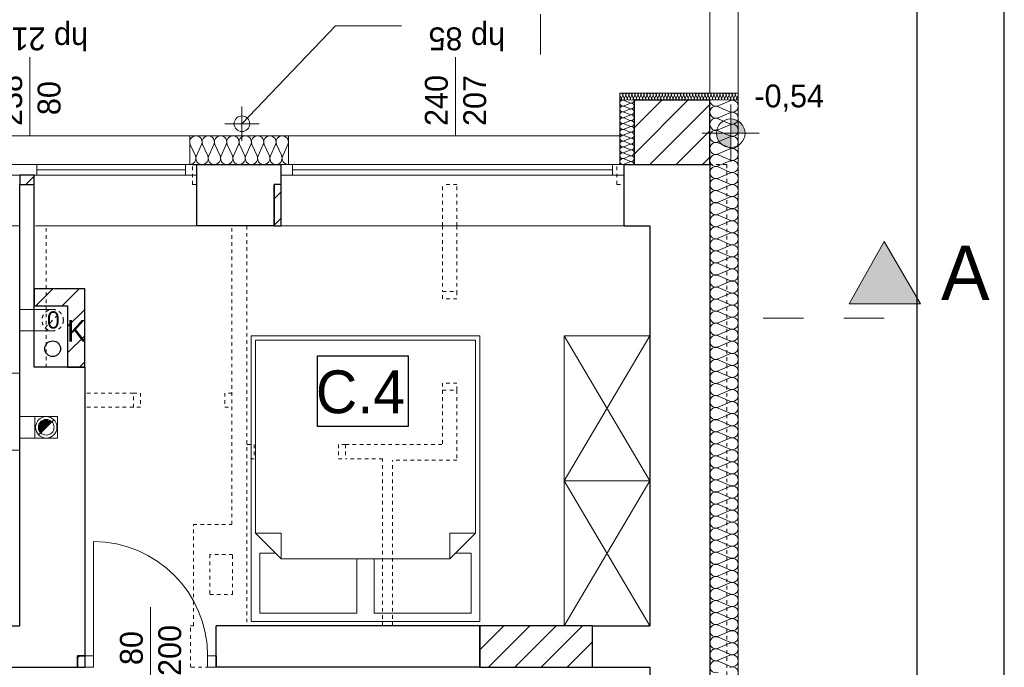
# Model space of a CAD drawing. Extents: x -220425 to -32551, y -64521 to 77206.
# Tile 33 of 59: x -168253 to -161360, y -875 to 3658. Entities that reach past the tile are written whole.
import ezdxf

# ---------------------------------------------------------------- set-up
doc = ezdxf.new("R2010")
doc.units = 0
doc.header["$MEASUREMENT"] = 0
doc.linetypes.add('Dashed', pattern=[564.444447, 282.222223, -282.222223])
doc.linetypes.add('Hidden Line', pattern=[50, 25, -25])
for name, color, linetype, lineweight in [('#ks', 34, 'Continuous', 30), ('Arch IS_Nr_Pióra__52', 34, 'Continuous', 25), ('Arch kominy_Nr_Pióra__10', 134, 'Continuous', 18), ('Arch kominy_Nr_Pióra__21', 7, 'Continuous', 9), ('Arch opisy_Nr_Pióra__21', 7, 'Continuous', 9), ('Arch rynny_Nr_Pióra__21', 7, 'Continuous', 9), ('Arch schody_Nr_Pióra__21', 7, 'Continuous', 9), ('Arch wyburzenia_Nr_Pióra__46', 5, 'Continuous', 13), ('Arch wykończenie_Nr_Pióra__46', 5, 'Continuous', 13), ('arch wypelnienia_Nr_Pióra__21', 7, 'Continuous', 9), ('Arch ściany nośne_Nr_Pióra__21', 7, 'Continuous', 9), ('Arch ściany nośne_Nr_Pióra__27', 7, 'Continuous', 30), ('Drzwi ArchiCAD_Nr_Pióra__27', 7, 'Continuous', 30), ('Drzwi ArchiCAD_Nr_Pióra__5', 7, 'Continuous', 13), ('INWENT OPISY_Nr_Pióra__21', 7, 'Continuous', 9), ('INWENT OPISY_Nr_Pióra__41', 7, 'Continuous', 15), ('INWENT OPISY_Nr_Pióra__52', 34, 'Continuous', 25), ('INWENT RZĘDNE_Nr_Pióra__21', 7, 'Continuous', 9), ('INWENT. DRZWI_Nr_Pióra__101', 8, 'Continuous', 13), ('INWENT.ŚCIANY_Nr_Pióra__1', 7, 'Continuous', 25), ('INWENT.ŚCIANY_Nr_Pióra__101', 8, 'Continuous', 13), ('Istniejące kominy_Nr_Pióra__5', 7, 'Continuous', 13)]:
    doc.layers.add(name, color=color, linetype=linetype, lineweight=lineweight)
for name, color, linetype, lineweight, true_color in [('Arch drzwi_Nr_Pióra__4', 7, 'Continuous', 9, 0x029e21), ('Arch ocieplenie_Nr_Pióra__22', 7, 'Continuous', 9, 0x7f7f7f), ('Arch okna_Nr_Pióra__4', 7, 'Continuous', 9, 0x029e21), ('arch wypelnienia_Nr_Pióra__89', 7, 'Continuous', 20, 0x71cebe), ('Arch wyposarzenie_Nr_Pióra__9', 7, 'Continuous', 13, 0x3dad99), ('Arch wyposazenie_Nr_Pióra__9', 7, 'Continuous', 13, 0x3dad99)]:
    doc.layers.add(name, color=color, linetype=linetype, lineweight=lineweight, true_color=true_color)
doc.layers.add('Drzwi ArchiCAD', color=7, linetype='Continuous')
doc.styles.add('GENERATED_STYLE_2', font='txt')
doc.styles.add('GENERATED_STYLE_4', font='txt')
doc.styles.add('GENERATED_STYLE_6', font='txt')
pattern_1 = [(45, (197252.38, 10015.15), (-91.92388, 91.92388), [])]

# ---------------------------------------------------------------- blocks, each defined once
blk = doc.blocks.new('A$C382C6C0C')
at = {"layer": '#ks', "color": 7, "lineweight": -3}
for p, q in [((3951.49, -2909), (3951.49, 61)), ((3890.49, -2848), (3890.49, 0))]:
    blk.add_line(p, q, dxfattribs=at)
blk = doc.blocks.new('A$C68B6B573')
at = {"layer": 'Arch ściany nośne_Nr_Pióra__21', "linetype": 'Continuous'}
h = blk.add_hatch(dxfattribs=at)
h.set_pattern_fill('Common_Brick', color=252, style=0, pattern_type=2)
h.set_pattern_definition(pattern_1)
h.paths.add_polyline_path([(33830, 12660), (33830, 13110), (33300, 13110), (33300, 12660)], flags=0)
h = blk.add_hatch(dxfattribs=at)
h.set_pattern_fill('Common_Brick', color=252, style=0, pattern_type=2)
h.set_pattern_definition(pattern_1)
h.paths.add_polyline_path([(29000, 12520), (29100, 12520), (29100, 12585), (29000, 12585)], flags=0)
h = blk.add_hatch(dxfattribs=at)
h.set_pattern_fill('Common_Brick', color=252, style=0, pattern_type=2)
h.set_pattern_definition(pattern_1)
h.paths.add_polyline_path([(30830, 12230), (30830, 12520), (30780, 12520), (30780, 12230)], flags=0)
h = blk.add_hatch(dxfattribs=at)
h.set_pattern_fill('Common_Brick', color=252, style=0, pattern_type=2)
h.set_pattern_definition(pattern_1)
h.paths.add_polyline_path([(29455, 11790), (29100, 11790), (29100, 11670), (29335, 11670)], flags=0)
h = blk.add_hatch(dxfattribs=at)
h.set_pattern_fill('Common_Brick', color=252, style=0, pattern_type=2)
h.set_pattern_definition(pattern_1)
h.paths.add_polyline_path([(29455, 11240), (29455, 11790), (29335, 11670), (29335, 11240)], flags=0)
h = blk.add_hatch(dxfattribs=at)
h.set_pattern_fill('Common_Brick', color=252, style=0, pattern_type=2)
h.set_pattern_definition(pattern_1)
h.paths.add_polyline_path([(32220, 9140), (33010, 9140), (33010, 9430), (32220, 9430)], flags=0)
h = blk.add_hatch(dxfattribs=at)
h.set_pattern_fill('Common_Brick', color=252, style=0, pattern_type=2)
h.set_pattern_definition(pattern_1)
h.paths.add_polyline_path([(29405, 9220), (29405, 9140), (29455, 9140), (29455, 9220)], flags=0)
at = {"layer": 'INWENT RZĘDNE_Nr_Pióra__21', "linetype": 'Continuous'}
for points in [[(33976.8, 12878.6), (34076.8, 12878.6), (34069.2, 12916.9), (34047.5, 12949.3), (34015.1, 12971), (33976.8, 12978.6)], [(33976.8, 12878.6), (33876.8, 12878.6), (33884.4, 12840.3), (33906.1, 12807.9), (33938.5, 12786.2), (33976.8, 12778.6)]]:
    blk.add_hatch(color=252, dxfattribs=at).paths.add_polyline_path(points, flags=0)
at = {"color": 252}
for p, q in [((31083.8, 10826.3), (31083.8, 11320.4)), ((31083.8, 11320.4), (31719.1, 11320.4)), ((31719.1, 11320.4), (31719.1, 10826.3)), ((31719.1, 10826.3), (31083.8, 10826.3))]:
    blk.add_line(p, q, dxfattribs=at)
at = {"layer": 'Arch IS_Nr_Pióra__52', "color": 252, "linetype": 'Continuous'}
blk.add_circle((29230, 11370), 55, dxfattribs=at)
at = {"layer": 'Arch kominy_Nr_Pióra__21', "color": 252, "linetype": 'Continuous'}
for p, q in [((29230, 11645), (29000, 11645)), ((29000, 11645), (29000, 11495)), ((29230, 11495), (29000, 11495)), ((29135, 10895), (29000, 10895)), ((29000, 10895), (29000, 10745)), ((29238, 10873), (29132, 10767)), ((29135, 10745), (29000, 10745))]:
    blk.add_line(p, q, dxfattribs=at)
at = {"layer": 'Arch kominy_Nr_Pióra__21', "color": 252, "linetype": 'Hidden Line'}
blk.add_line((29177, 11517), (29283, 11623), dxfattribs=at)
blk.add_circle((29230, 11570), 75, dxfattribs=at)
at = {"layer": 'Arch kominy_Nr_Pióra__21', "color": 252, "linetype": 'Continuous'}
for radius in [75, 55]:
    blk.add_circle((29185, 10820), radius, dxfattribs=at)
at = {"layer": 'Arch ocieplenie_Nr_Pióra__22', "color": 252, "linetype": 'Continuous'}
for p, q in [((33200.9, 13145.1), (33209.7, 13124.9)), ((33211.5, 13124.9), (33220.4, 13145.1)), ((33222.2, 13145.1), (33231, 13124.9)), ((33270.2, 13091.3), (33229.8, 13108.3)), ((33232.8, 13124.9), (33241.7, 13145.1)), ((33243.5, 13145.1), (33252.3, 13124.9)), ((33254.1, 13124.9), (33263, 13145.1)), ((33264.7, 13145.1), (33273.6, 13124.9)), ((33275.4, 13124.9), (33284.2, 13145.1)), ((33286, 13145.1), (33294.9, 13124.9)), ((33296.7, 13124.9), (33305.5, 13145.1)), ((33307.3, 13145.1), (33316.2, 13124.9)), ((33317.9, 13124.9), (33326.8, 13145.1)), ((33328.6, 13145.1), (33337.4, 13124.9)), ((33339.2, 13124.9), (33348.1, 13145.1)), ((33349.9, 13145.1), (33358.7, 13124.9)), ((33360.5, 13124.9), (33369.4, 13145.1)), ((33371.1, 13145.1), (33380, 13124.9)), ((33381.8, 13124.9), (33390.6, 13145.1)), ((33392.4, 13145.1), (33401.3, 13124.9)), ((33403.1, 13124.9), (33411.9, 13145.1)), ((33413.7, 13145.1), (33422.6, 13124.9)), ((33424.4, 13124.9), (33433.2, 13145.1)), ((33435, 13145.1), (33443.8, 13124.9)), ((33445.6, 13124.9), (33454.5, 13145.1)), ((33456.3, 13145.1), (33465.1, 13124.9)), ((33466.9, 13124.9), (33475.8, 13145.1)), ((33477.6, 13145.1), (33486.4, 13124.9)), ((33488.2, 13124.9), (33497.1, 13145.1)), ((33498.8, 13145.1), (33507.7, 13124.9)), ((33509.5, 13124.9), (33518.3, 13145.1)), ((33520.1, 13145.1), (33529, 13124.9)), ((33530.8, 13124.9), (33539.6, 13145.1)), ((33541.4, 13145.1), (33550.3, 13124.9)), ((33552, 13124.9), (33560.9, 13145.1)), ((33562.7, 13145.1), (33571.5, 13124.9)), ((33573.3, 13124.9), (33582.2, 13145.1)), ((33584, 13145.1), (33592.8, 13124.9)), ((33594.6, 13124.9), (33603.5, 13145.1)), ((33605.3, 13145.1), (33614.1, 13124.9)), ((33615.9, 13124.9), (33624.7, 13145.1)), ((33626.5, 13145.1), (33635.4, 13124.9)), ((33637.2, 13124.9), (33646, 13145.1)), ((33647.8, 13145.1), (33656.7, 13124.9)), ((33658.5, 13124.9), (33667.3, 13145.1)), ((33669.1, 13145.1), (33678, 13124.9)), ((33679.7, 13124.9), (33688.6, 13145.1)), ((33690.4, 13145.1), (33699.2, 13124.9)), ((33701, 13124.9), (33709.9, 13145.1)), ((33711.7, 13145.1), (33720.5, 13124.9)), ((33722.3, 13124.9), (33731.2, 13145.1)), ((33732.9, 13145.1), (33741.8, 13124.9)), ((33743.6, 13124.9), (33752.4, 13145.1)), ((33754.2, 13145.1), (33763.1, 13124.9)), ((33764.9, 13124.9), (33773.7, 13145.1)), ((33775.5, 13145.1), (33784.4, 13124.9)), ((33786.1, 13124.9), (33795, 13145.1)), ((33796.8, 13145.1), (33805.6, 13124.9)), ((33807.4, 13124.9), (33816.3, 13145.1)), ((33818.1, 13145.1), (33826.9, 13124.9)), ((33828.7, 13124.9), (33837.6, 13145.1)), ((33839.4, 13145.1), (33848.2, 13124.9)), ((33850, 13124.9), (33858.8, 13145.1)), ((33860.6, 13145.1), (33869.5, 13124.9)), ((33871.3, 13124.9), (33880.1, 13145.1)), ((33881.9, 13145.1), (33890.8, 13124.9)), ((33889.6, 13071.3), (33970.4, 13106.5)), ((33892.6, 13124.9), (33901.4, 13145.1)), ((33903.2, 13145.1), (33912.1, 13124.9)), ((33913.8, 13124.9), (33922.7, 13145.1)), ((33924.5, 13145.1), (33933.3, 13124.9)), ((33935.1, 13124.9), (33944, 13145.1)), ((33945.8, 13145.1), (33954.6, 13124.9)), ((33956.4, 13124.9), (33965.3, 13145.1)), ((33967, 13145.1), (33975.9, 13124.9)), ((33977.7, 13124.9), (33986.5, 13145.1)), ((33988.3, 13145.1), (33997.2, 13124.9)), ((33999, 13124.9), (34007.8, 13145.1)), ((34009.6, 13145.1), (34018.5, 13124.9)), ((34020.3, 13124.9), (34029.1, 13145.1)), ((33229.8, 13070.8), (33270.2, 13087.8)), ((33270.2, 13050.4), (33229.8, 13067.4)), ((33229.8, 13029.9), (33270.2, 13046.9)), ((33970.4, 13029.1), (33889.6, 13064.3)), ((33270.2, 13009.4), (33229.8, 13026.5)), ((33229.8, 12989), (33270.2, 13006)), ((33270.2, 12968.5), (33229.8, 12985.6)), ((33229.8, 12948.1), (33270.2, 12965.1)), ((33889.6, 12986.9), (33970.4, 13022.1)), ((33970.4, 12944.7), (33889.6, 12979.9)), ((33270.2, 12927.6), (33229.8, 12944.6)), ((33229.8, 12907.2), (33270.2, 12924.2)), ((33270.2, 12886.7), (33229.8, 12903.7)), ((33889.6, 12902.5), (33970.4, 12937.7)), ((33970.4, 12860.3), (33889.6, 12895.5)), ((33229.8, 12866.3), (33270.2, 12883.3)), ((33270.2, 12845.8), (33229.8, 12862.8)), ((33229.8, 12825.4), (33270.2, 12842.4)), ((33270.2, 12804.9), (33229.8, 12821.9)), ((33889.6, 12818.1), (33970.4, 12853.3)), ((30193.6, 12800.4), (30229.5, 12719.6)), ((30236.7, 12719.6), (30272.6, 12800.4)), ((30279.9, 12800.4), (30315.8, 12719.6)), ((30323, 12719.6), (30358.9, 12800.4)), ((30366.1, 12800.4), (30402, 12719.6)), ((30409.2, 12719.6), (30445.1, 12800.4)), ((30452.4, 12800.4), (30488.3, 12719.6)), ((30495.5, 12719.6), (30531.4, 12800.4)), ((30538.6, 12800.4), (30574.5, 12719.6)), ((30581.7, 12719.6), (30617.6, 12800.4)), ((30624.9, 12800.4), (30660.8, 12719.6)), ((30668, 12719.6), (30703.9, 12800.4)), ((30711.1, 12800.4), (30747, 12719.6)), ((30754.2, 12719.6), (30790.1, 12800.4)), ((30797.4, 12800.4), (30833.3, 12719.6)), ((30840.5, 12719.6), (30876.4, 12800.4)), ((33229.8, 12784.4), (33270.2, 12801.5)), ((33270.2, 12764), (33229.8, 12781)), ((33229.8, 12743.5), (33270.2, 12760.6)), ((33970.4, 12775.9), (33889.6, 12811.1)), ((33889.6, 12733.7), (33970.4, 12768.9)), ((33270.2, 12723.1), (33229.8, 12740.1)), ((33229.8, 12702.6), (33270.2, 12719.6)), ((33270.2, 12682.2), (33229.8, 12699.2)), ((33970.4, 12691.5), (33889.6, 12726.7)), ((33889.6, 12649.3), (33970.4, 12684.5)), ((33229.8, 12661.7), (33270.2, 12678.7)), ((33970.4, 12607.1), (33889.6, 12642.3)), ((33889.6, 12564.9), (33970.4, 12600.1)), ((33970.4, 12522.7), (33889.6, 12557.9)), ((33889.6, 12480.5), (33970.4, 12515.7)), ((33970.4, 12438.3), (33889.6, 12473.5)), ((33889.6, 12396.1), (33970.4, 12431.3)), ((33970.4, 12353.9), (33889.6, 12389.1)), ((33889.6, 12311.7), (33970.4, 12346.9)), ((33970.4, 12269.5), (33889.6, 12304.7)), ((33889.6, 12227.3), (33970.4, 12262.5)), ((33970.4, 12185.1), (33889.6, 12220.3)), ((33889.6, 12142.9), (33970.4, 12178.1)), ((33970.4, 12100.7), (33889.6, 12135.9)), ((33889.6, 12058.5), (33970.4, 12093.7)), ((33970.4, 12016.3), (33889.6, 12051.5)), ((33889.6, 11974.1), (33970.4, 12009.3)), ((33970.4, 11931.9), (33889.6, 11967.1)), ((33889.6, 11889.7), (33970.4, 11924.9)), ((33970.4, 11847.5), (33889.6, 11882.7)), ((33889.6, 11805.3), (33970.4, 11840.5)), ((33970.4, 11763.1), (33889.6, 11798.3)), ((33889.6, 11720.9), (33970.4, 11756.1)), ((33970.4, 11678.7), (33889.6, 11713.9)), ((33889.6, 11636.5), (33970.4, 11671.7)), ((33970.4, 11594.3), (33889.6, 11629.5)), ((33889.6, 11552.1), (33970.4, 11587.3)), ((33970.4, 11509.9), (33889.6, 11545.1)), ((33889.6, 11467.7), (33970.4, 11502.9)), ((33970.4, 11425.5), (33889.6, 11460.7)), ((33889.6, 11383.3), (33970.4, 11418.5)), ((33970.4, 11341.1), (33889.6, 11376.3)), ((33889.6, 11298.9), (33970.4, 11334.1)), ((33970.4, 11256.7), (33889.6, 11291.9)), ((33889.6, 11214.5), (33970.4, 11249.7)), ((33970.4, 11172.3), (33889.6, 11207.5)), ((33889.6, 11130.1), (33970.4, 11165.3)), ((33970.4, 11087.9), (33889.6, 11123.1)), ((33889.6, 11045.7), (33970.4, 11080.9)), ((33970.4, 11003.5), (33889.6, 11038.7)), ((33889.6, 10961.3), (33970.4, 10996.5)), ((33970.4, 10919.1), (33889.6, 10954.3)), ((33889.6, 10876.9), (33970.4, 10912.1)), ((33970.4, 10834.7), (33889.6, 10869.9)), ((33889.6, 10792.5), (33970.4, 10827.7)), ((33970.4, 10750.3), (33889.6, 10785.5)), ((33889.6, 10708.1), (33970.4, 10743.3)), ((33970.4, 10665.9), (33889.6, 10701.1)), ((33889.6, 10623.7), (33970.4, 10658.9)), ((33970.4, 10581.5), (33889.6, 10616.7)), ((33889.6, 10539.3), (33970.4, 10574.5)), ((33970.4, 10497.1), (33889.6, 10532.3)), ((33889.6, 10454.9), (33970.4, 10490.1)), ((33970.4, 10412.7), (33889.6, 10447.9)), ((33889.6, 10370.5), (33970.4, 10405.7)), ((33970.4, 10328.3), (33889.6, 10363.5)), ((33889.6, 10286.1), (33970.4, 10321.3)), ((33970.4, 10243.9), (33889.6, 10279.1)), ((33889.6, 10201.7), (33970.4, 10236.9)), ((33970.4, 10159.5), (33889.6, 10194.7)), ((33889.6, 10117.3), (33970.4, 10152.5)), ((33970.4, 10075.1), (33889.6, 10110.3)), ((33889.6, 10032.9), (33970.4, 10068.1)), ((33970.4, 9990.7), (33889.6, 10025.9)), ((33889.6, 9948.5), (33970.4, 9983.7)), ((33970.4, 9906.3), (33889.6, 9941.5)), ((33889.6, 9864.1), (33970.4, 9899.3)), ((33970.4, 9821.9), (33889.6, 9857.1)), ((33889.6, 9779.7), (33970.4, 9814.9)), ((33970.4, 9737.5), (33889.6, 9772.7)), ((33889.6, 9695.3), (33970.4, 9730.5)), ((33970.4, 9653.1), (33889.6, 9688.3)), ((33889.6, 9610.9), (33970.4, 9646.1)), ((33970.4, 9568.7), (33889.6, 9603.9)), ((33889.6, 9526.5), (33970.4, 9561.7)), ((33970.4, 9484.3), (33889.6, 9519.5)), ((33889.6, 9442.1), (33970.4, 9477.3)), ((33970.4, 9399.9), (33889.6, 9435.1)), ((33889.6, 9357.7), (33970.4, 9392.9)), ((33970.4, 9315.5), (33889.6, 9350.7)), ((33889.6, 9273.3), (33970.4, 9308.5)), ((33970.4, 9231.1), (33889.6, 9266.3)), ((33889.6, 9188.9), (33970.4, 9224.1)), ((33970.4, 9146.7), (33889.6, 9181.9))]:
    blk.add_line(p, q, dxfattribs=at)
for centre, major_axis, ratio, start_param, end_param in [((33221.3, 13089.5), (-21.3, 0), 0.961761, 4.299595, 8.266775), ((33210.6, 13149.4), (10.6, 0), 0.999328, 5.870392, 9.837571), ((33200, 13120.6), (10.6, 0), 0.999328, 4.712389, 6.695979), ((33221.3, 13120.6), (10.6, 0), 0.999328, 2.7288, 6.695979), ((33231.9, 13149.4), (10.6, 0), 0.999328, 5.870392, 9.837571), ((33242.6, 13120.6), (10.6, 0), 0.999328, 2.7288, 6.695979), ((33253.2, 13149.4), (10.6, 0), 0.999328, 5.870392, 9.837571), ((33263.8, 13120.6), (10.6, 0), 0.999328, 2.7288, 6.695979), ((33274.5, 13149.4), (10.6, 0), 0.999328, 5.870392, 9.837571), ((33278.7, 13110), (-21.3, 0), 0.961761, 1.158004, 3.141593), ((33285.1, 13120.6), (10.6, 0), 0.999328, 2.7288, 6.695979), ((33295.8, 13149.4), (10.6, 0), 0.999328, 5.870392, 9.837571), ((33306.4, 13120.6), (10.6, 0), 0.999328, 2.7288, 6.695979), ((33317, 13149.4), (10.6, 0), 0.999328, 5.870392, 9.837571), ((33327.7, 13120.6), (10.6, 0), 0.999328, 2.7288, 6.695979), ((33338.3, 13149.4), (10.6, 0), 0.999328, 5.870392, 9.837571), ((33349, 13120.6), (10.6, 0), 0.999328, 2.7288, 6.695979), ((33359.6, 13149.4), (10.6, 0), 0.999328, 5.870392, 9.837571), ((33370.3, 13120.6), (10.6, 0), 0.999328, 2.7288, 6.695979), ((33380.9, 13149.4), (10.6, 0), 0.999328, 5.870392, 9.837571), ((33391.5, 13120.6), (10.6, 0), 0.999328, 2.7288, 6.695979), ((33402.2, 13149.4), (10.6, 0), 0.999328, 5.870392, 9.837571), ((33412.8, 13120.6), (10.6, 0), 0.999328, 2.7288, 6.695979), ((33423.5, 13149.4), (10.6, 0), 0.999328, 5.870392, 9.837571), ((33434.1, 13120.6), (10.6, 0), 0.999328, 2.7288, 6.695979), ((33444.7, 13149.4), (10.6, 0), 0.999328, 5.870392, 9.837571), ((33455.4, 13120.6), (10.6, 0), 0.999328, 2.7288, 6.695979), ((33466, 13149.4), (10.6, 0), 0.999328, 5.870392, 9.837571), ((33476.7, 13120.6), (10.6, 0), 0.999328, 2.7288, 6.695979), ((33487.3, 13149.4), (10.6, 0), 0.999328, 5.870392, 9.837571), ((33497.9, 13120.6), (10.6, 0), 0.999328, 2.7288, 6.695979), ((33508.6, 13149.4), (10.6, 0), 0.999328, 5.870392, 9.837571), ((33519.2, 13120.6), (10.6, 0), 0.999328, 2.7288, 6.695979), ((33529.9, 13149.4), (10.6, 0), 0.999328, 5.870392, 9.837571), ((33540.5, 13120.6), (10.6, 0), 0.999328, 2.7288, 6.695979), ((33551.2, 13149.4), (10.6, 0), 0.999328, 5.870392, 9.837571), ((33561.8, 13120.6), (10.6, 0), 0.999328, 2.7288, 6.695979), ((33572.4, 13149.4), (10.6, 0), 0.999328, 5.870392, 9.837571), ((33583.1, 13120.6), (10.6, 0), 0.999328, 2.7288, 6.695979), ((33593.7, 13149.4), (10.6, 0), 0.999328, 5.870392, 9.837571), ((33604.4, 13120.6), (10.6, 0), 0.999328, 2.7288, 6.695979), ((33615, 13149.4), (10.6, 0), 0.999328, 5.870392, 9.837571), ((33625.6, 13120.6), (10.6, 0), 0.999328, 2.7288, 6.695979), ((33636.3, 13149.4), (10.6, 0), 0.999328, 5.870392, 9.837571), ((33646.9, 13120.6), (10.6, 0), 0.999328, 2.7288, 6.695979), ((33657.6, 13149.4), (10.6, 0), 0.999328, 5.870392, 9.837571), ((33668.2, 13120.6), (10.6, 0), 0.999328, 2.7288, 6.695979), ((33678.8, 13149.4), (10.6, 0), 0.999328, 5.870392, 9.837571), ((33689.5, 13120.6), (10.6, 0), 0.999328, 2.7288, 6.695979), ((33700.1, 13149.4), (10.6, 0), 0.999328, 5.870392, 9.837571), ((33710.8, 13120.6), (10.6, 0), 0.999328, 2.7288, 6.695979), ((33721.4, 13149.4), (10.6, 0), 0.999328, 5.870392, 9.837571), ((33732.1, 13120.6), (10.6, 0), 0.999328, 2.7288, 6.695979), ((33742.7, 13149.4), (10.6, 0), 0.999328, 5.870392, 9.837571), ((33753.3, 13120.6), (10.6, 0), 0.999328, 2.7288, 6.695979), ((33764, 13149.4), (10.6, 0), 0.999328, 5.870392, 9.837571), ((33774.6, 13120.6), (10.6, 0), 0.999328, 2.7288, 6.695979), ((33785.3, 13149.4), (10.6, 0), 0.999328, 5.870392, 9.837571), ((33795.9, 13120.6), (10.6, 0), 0.999328, 2.7288, 6.695979), ((33806.5, 13149.4), (10.6, 0), 0.999328, 5.870392, 9.837571), ((33817.2, 13120.6), (10.6, 0), 0.999328, 2.7288, 6.695979), ((33827.8, 13149.4), (10.6, 0), 0.999328, 5.870392, 9.837571), ((33838.5, 13120.6), (10.6, 0), 0.999328, 2.7288, 6.695979), ((33872.5, 13110), (-42.5, 0), 0.99211, 0, 1.983589), ((33849.1, 13149.4), (10.6, 0), 0.999328, 5.870392, 9.837571), ((33859.7, 13120.6), (10.6, 0), 0.999328, 2.7288, 6.695979), ((33870.4, 13149.4), (10.6, 0), 0.999328, 5.870392, 9.837571), ((33881, 13120.6), (10.6, 0), 0.999328, 2.7288, 6.695979), ((33891.7, 13149.4), (10.6, 0), 0.999328, 5.870392, 9.837571), ((33902.3, 13120.6), (10.6, 0), 0.999328, 2.7288, 6.695979), ((33912.9, 13149.4), (10.6, 0), 0.999328, 5.870392, 9.837571), ((33923.6, 13120.6), (10.6, 0), 0.999328, 2.7288, 6.695979), ((33934.2, 13149.4), (10.6, 0), 0.999328, 5.870392, 9.837571), ((33944.9, 13120.6), (10.6, 0), 0.999328, 2.7288, 6.695979), ((33955.5, 13149.4), (10.6, 0), 0.999328, 5.870392, 9.837571), ((33966.2, 13120.6), (10.6, 0), 0.999328, 2.7288, 6.695979), ((33976.8, 13149.4), (10.6, 0), 0.999328, 5.870392, 9.837571), ((33987.5, 13067.8), (-42.5, 0), 0.99211, 1.158003, 5.125183), ((33987.4, 13120.6), (10.6, 0), 0.999328, 2.7288, 6.695979), ((33998.1, 13149.4), (10.6, 0), 0.999328, 5.870392, 9.837571), ((34008.7, 13120.6), (10.6, 0), 0.999328, 2.7288, 6.695979), ((34019.4, 13149.4), (10.6, 0), 0.999328, 5.870392, 9.837571), ((34030, 13120.6), (10.6, 0), 0.999328, 2.7288, 4.712389), ((33221.3, 13048.6), (-21.3, 0), 0.961761, 4.299595, 8.266775), ((33221.3, 13007.7), (-21.3, 0), 0.961761, 4.299595, 8.266775), ((33278.7, 13069.1), (-21.3, 0), 0.961761, 1.158004, 5.125183), ((33278.7, 13028.2), (-21.3, 0), 0.961761, 1.158004, 5.125183), ((33872.5, 13025.6), (-42.5, 0), 0.99211, 4.299595, 8.266774), ((33987.5, 12983.4), (-42.5, 0), 0.99211, 1.158003, 5.125183), ((33221.3, 12966.8), (-21.3, 0), 0.961761, 4.299595, 8.266775), ((33278.7, 12987.3), (-21.3, 0), 0.961761, 1.158004, 5.125183), ((33278.7, 12946.4), (-21.3, 0), 0.961761, 1.158004, 5.125183), ((33872.5, 12941.2), (-42.5, 0), 0.99211, 4.299595, 8.266774), ((33221.3, 12925.9), (-21.3, 0), 0.961761, 4.299595, 8.266775), ((33221.3, 12885), (-21.3, 0), 0.961761, 4.299595, 8.266775), ((33278.7, 12905.5), (-21.3, 0), 0.961761, 1.158004, 5.125183), ((33872.5, 12856.8), (-42.5, 0), 0.99211, 4.299595, 8.266774), ((33987.5, 12899), (-42.5, 0), 0.99211, 1.158003, 5.125183), ((30233.1, 12817.5), (43.1, 0), 0.986333, 5.870392, 9.837571), ((30319.4, 12817.5), (43.1, 0), 0.986333, 5.870392, 9.837571), ((30405.6, 12817.5), (43.1, 0), 0.986333, 5.870392, 9.837571), ((30491.9, 12817.5), (43.1, 0), 0.986333, 5.870392, 9.837571), ((30578.1, 12817.5), (43.1, 0), 0.986333, 5.870392, 9.837571), ((30664.4, 12817.5), (43.1, 0), 0.986333, 5.870392, 9.837571), ((30750.6, 12817.5), (43.1, 0), 0.986333, 5.870392, 9.837571), ((30836.9, 12817.5), (43.1, 0), 0.986333, 5.870392, 9.837571), ((33221.3, 12844.1), (-21.3, 0), 0.961761, 4.299595, 8.266775), ((33221.3, 12803.2), (-21.3, 0), 0.961761, 4.299595, 8.266775), ((33278.7, 12864.5), (-21.3, 0), 0.961761, 1.158004, 5.125183), ((33278.7, 12823.6), (-21.3, 0), 0.961761, 1.158004, 5.125183), ((33987.5, 12814.6), (-42.5, 0), 0.99211, 1.158003, 5.125183), ((33221.3, 12762.3), (-21.3, 0), 0.961761, 4.299595, 8.266775), ((33278.7, 12782.7), (-21.3, 0), 0.961761, 1.158004, 5.125183), ((33278.7, 12741.8), (-21.3, 0), 0.961761, 1.158004, 5.125183), ((33872.5, 12772.4), (-42.5, 0), 0.99211, 4.299595, 8.266774), ((33987.5, 12730.2), (-42.5, 0), 0.99211, 1.158003, 5.125183), ((30190, 12702.5), (43.1, 0), 0.986333, 4.712389, 6.695979), ((30276.2, 12702.5), (43.1, 0), 0.986333, 2.7288, 6.695979), ((30362.5, 12702.5), (43.1, 0), 0.986333, 2.7288, 6.695979), ((30448.7, 12702.5), (43.1, 0), 0.986333, 2.7288, 6.695979), ((30535, 12702.5), (43.1, 0), 0.986333, 2.7288, 6.695979), ((30621.2, 12702.5), (43.1, 0), 0.986333, 2.7288, 6.695979), ((30707.5, 12702.5), (43.1, 0), 0.986333, 2.7288, 6.695979), ((30793.7, 12702.5), (43.1, 0), 0.986333, 2.7288, 6.695979), ((30880, 12702.5), (43.1, 0), 0.986333, 2.7288, 4.712389), ((33221.3, 12721.4), (-21.3, 0), 0.961761, 4.299595, 8.266775), ((33221.3, 12680.5), (-21.3, 0), 0.961761, 4.299595, 8.266775), ((33278.7, 12700.9), (-21.3, 0), 0.961761, 1.158004, 5.125183), ((33872.5, 12688), (-42.5, 0), 0.99211, 4.299595, 8.266774), ((33987.5, 12645.8), (-42.5, 0), 0.99211, 1.158003, 5.125183), ((33278.7, 12660), (-21.3, 0), 0.961761, 3.141593, 5.125182), ((33872.5, 12603.6), (-42.5, 0), 0.99211, 4.299595, 8.266774), ((33872.5, 12519.2), (-42.5, 0), 0.99211, 4.299595, 8.266774), ((33987.5, 12561.4), (-42.5, 0), 0.99211, 1.158003, 5.125183), ((33872.5, 12434.8), (-42.5, 0), 0.99211, 4.299595, 8.266774), ((33987.5, 12477), (-42.5, 0), 0.99211, 1.158003, 5.125183), ((33987.5, 12392.6), (-42.5, 0), 0.99211, 1.158003, 5.125183), ((33872.5, 12350.4), (-42.5, 0), 0.99211, 4.299595, 8.266774), ((33987.5, 12308.2), (-42.5, 0), 0.99211, 1.158003, 5.125183), ((33872.5, 12266), (-42.5, 0), 0.99211, 4.299595, 8.266774), ((33987.5, 12223.8), (-42.5, 0), 0.99211, 1.158003, 5.125183), ((33872.5, 12181.6), (-42.5, 0), 0.99211, 4.299595, 8.266774), ((33872.5, 12097.2), (-42.5, 0), 0.99211, 4.299595, 8.266774), ((33987.5, 12139.4), (-42.5, 0), 0.99211, 1.158003, 5.125183), ((33987.5, 12055), (-42.5, 0), 0.99211, 1.158003, 5.125183), ((33872.5, 12012.8), (-42.5, 0), 0.99211, 4.299595, 8.266774), ((33987.5, 11970.6), (-42.5, 0), 0.99211, 1.158003, 5.125183), ((33872.5, 11928.4), (-42.5, 0), 0.99211, 4.299595, 8.266774), ((33987.5, 11886.2), (-42.5, 0), 0.99211, 1.158003, 5.125183), ((33872.5, 11844), (-42.5, 0), 0.99211, 4.299595, 8.266774), ((33872.5, 11759.6), (-42.5, 0), 0.99211, 4.299595, 8.266774), ((33987.5, 11801.8), (-42.5, 0), 0.99211, 1.158003, 5.125183), ((33872.5, 11675.2), (-42.5, 0), 0.99211, 4.299595, 8.266774), ((33987.5, 11717.4), (-42.5, 0), 0.99211, 1.158003, 5.125183), ((33987.5, 11633), (-42.5, 0), 0.99211, 1.158003, 5.125183), ((33872.5, 11590.8), (-42.5, 0), 0.99211, 4.299595, 8.266774), ((33987.5, 11548.6), (-42.5, 0), 0.99211, 1.158003, 5.125183), ((33872.5, 11506.4), (-42.5, 0), 0.99211, 4.299595, 8.266774), ((33872.5, 11422), (-42.5, 0), 0.99211, 4.299595, 8.266774), ((33987.5, 11464.2), (-42.5, 0), 0.99211, 1.158003, 5.125183), ((33872.5, 11337.6), (-42.5, 0), 0.99211, 4.299595, 8.266774), ((33987.5, 11379.8), (-42.5, 0), 0.99211, 1.158003, 5.125183), ((33987.5, 11295.4), (-42.5, 0), 0.99211, 1.158003, 5.125183), ((33872.5, 11253.2), (-42.5, 0), 0.99211, 4.299595, 8.266774), ((33987.5, 11211), (-42.5, 0), 0.99211, 1.158003, 5.125183), ((33872.5, 11168.8), (-42.5, 0), 0.99211, 4.299595, 8.266774), ((33987.5, 11126.6), (-42.5, 0), 0.99211, 1.158003, 5.125183), ((33872.5, 11084.4), (-42.5, 0), 0.99211, 4.299595, 8.266774), ((33872.5, 11000), (-42.5, 0), 0.99211, 4.299595, 8.266774), ((33987.5, 11042.2), (-42.5, 0), 0.99211, 1.158003, 5.125183), ((33872.5, 10915.6), (-42.5, 0), 0.99211, 4.299595, 8.266774), ((33987.5, 10957.8), (-42.5, 0), 0.99211, 1.158003, 5.125183), ((33987.5, 10873.4), (-42.5, 0), 0.99211, 1.158003, 5.125183), ((33872.5, 10831.2), (-42.5, 0), 0.99211, 4.299595, 8.266774), ((33987.5, 10789), (-42.5, 0), 0.99211, 1.158003, 5.125183), ((33872.5, 10746.8), (-42.5, 0), 0.99211, 4.299595, 8.266774), ((33872.5, 10662.4), (-42.5, 0), 0.99211, 4.299595, 8.266774), ((33987.5, 10704.6), (-42.5, 0), 0.99211, 1.158003, 5.125183), ((33872.5, 10578), (-42.5, 0), 0.99211, 4.299595, 8.266774), ((33987.5, 10620.2), (-42.5, 0), 0.99211, 1.158003, 5.125183), ((33987.5, 10535.8), (-42.5, 0), 0.99211, 1.158003, 5.125183), ((33872.5, 10493.6), (-42.5, 0), 0.99211, 4.299595, 8.266774), ((33987.5, 10451.4), (-42.5, 0), 0.99211, 1.158003, 5.125183), ((33872.5, 10409.2), (-42.5, 0), 0.99211, 4.299595, 8.266774), ((33987.5, 10367), (-42.5, 0), 0.99211, 1.158003, 5.125183), ((33872.5, 10324.8), (-42.5, 0), 0.99211, 4.299595, 8.266774), ((33872.5, 10240.4), (-42.5, 0), 0.99211, 4.299595, 8.266774), ((33987.5, 10282.6), (-42.5, 0), 0.99211, 1.158003, 5.125183), ((33872.5, 10156), (-42.5, 0), 0.99211, 4.299595, 8.266774), ((33987.5, 10198.2), (-42.5, 0), 0.99211, 1.158003, 5.125183), ((33987.5, 10113.8), (-42.5, 0), 0.99211, 1.158003, 5.125183), ((33872.5, 10071.6), (-42.5, 0), 0.99211, 4.299595, 8.266774), ((33987.5, 10029.4), (-42.5, 0), 0.99211, 1.158003, 5.125183), ((33872.5, 9987.2), (-42.5, 0), 0.99211, 4.299595, 8.266774), ((33872.5, 9902.8), (-42.5, 0), 0.99211, 4.299595, 8.266774), ((33987.5, 9945), (-42.5, 0), 0.99211, 1.158003, 5.125183), ((33872.5, 9818.4), (-42.5, 0), 0.99211, 4.299595, 8.266774), ((33987.5, 9860.6), (-42.5, 0), 0.99211, 1.158003, 5.125183), ((33987.5, 9776.2), (-42.5, 0), 0.99211, 1.158003, 5.125183), ((33872.5, 9734), (-42.5, 0), 0.99211, 4.299595, 8.266774), ((33987.5, 9691.8), (-42.5, 0), 0.99211, 1.158003, 5.125183), ((33872.5, 9649.6), (-42.5, 0), 0.99211, 4.299595, 8.266774), ((33987.5, 9607.4), (-42.5, 0), 0.99211, 1.158003, 5.125183), ((33872.5, 9565.2), (-42.5, 0), 0.99211, 4.299595, 8.266774), ((33872.5, 9480.8), (-42.5, 0), 0.99211, 4.299595, 8.266774), ((33987.5, 9523), (-42.5, 0), 0.99211, 1.158003, 5.125183), ((33987.5, 9438.6), (-42.5, 0), 0.99211, 1.158003, 5.125183), ((33872.5, 9396.4), (-42.5, 0), 0.99211, 4.299595, 8.266774), ((33987.5, 9354.2), (-42.5, 0), 0.99211, 1.158003, 5.125183), ((33872.5, 9312), (-42.5, 0), 0.99211, 4.299595, 8.266774), ((33987.5, 9269.8), (-42.5, 0), 0.99211, 1.158003, 5.125183), ((33872.5, 9227.6), (-42.5, 0), 0.99211, 4.299595, 8.266774), ((33872.5, 9143.2), (-42.5, 0), 0.99211, 4.299595, 8.266774), ((33987.5, 9185.4), (-42.5, 0), 0.99211, 1.158003, 5.125183), ((33987.5, 9101), (-42.5, 0), 0.99211, 1.158003, 5.125183)]:
    blk.add_ellipse(centre, major_axis=major_axis, ratio=ratio, start_param=start_param, end_param=end_param, dxfattribs=at)
at = {"layer": 'Arch okna_Nr_Pióra__4', "color": 252, "linetype": 'Continuous'}
for p, q in [((29070, 12860), (29070, 13410)), ((32050, 12860), (32050, 13410)), ((27910, 12860), (30230, 12860)), ((30880, 12860), (33220, 12860)), ((27860, 12660), (30240, 12660)), ((29120, 12585), (29120, 12660)), ((29120, 12622.5), (30160, 12622.5)), ((30160, 12585), (30160, 12660)), ((30830, 12660), (33230, 12660)), ((30830, 12585), (30830, 12660)), ((30910, 12585), (30910, 12660)), ((30910, 12622.5), (33150, 12622.5)), ((33150, 12585), (33150, 12660)), ((27860, 12585), (30240, 12585)), ((30830, 12585), (33230, 12585)), ((27860, 12230), (29000, 12230)), ((29130, 12230), (30280, 12230)), ((30830, 12230), (33230, 12230)), ((29915, 9560), (29915, 9010))]:
    blk.add_line(p, q, dxfattribs=at)
at = {"layer": 'Arch opisy_Nr_Pióra__21', "color": 252, "linetype": 'Continuous'}
for p, q in [((31083.8, 10826.3), (31083.8, 11320.4)), ((31083.8, 11320.4), (31719.1, 11320.4)), ((31719.1, 11320.4), (31719.1, 10826.3)), ((31719.1, 10826.3), (31083.8, 10826.3))]:
    blk.add_line(p, q, dxfattribs=at)
at = {"layer": 'Arch rynny_Nr_Pióra__21', "color": 252, "linetype": 'Continuous'}
for p, q in [((31210.2, 13631.4), (30555, 12945)), ((31672.9, 13631.4), (31210.2, 13631.4)), ((30555, 12825), (30555, 13065)), ((30675, 12945), (30435, 12945))]:
    blk.add_line(p, q, dxfattribs=at)
blk.add_circle((30555, 12945), 55, dxfattribs=at)
at = {"layer": 'Arch schody_Nr_Pióra__21', "color": 252, "linetype": 'Continuous'}
for p, q in [((34030, 20610), (34030, 13160)), ((33830, 20410), (33830, 13160))]:
    blk.add_line(p, q, dxfattribs=at)
at = {"layer": 'Arch wyburzenia_Nr_Pióra__46', "color": 252, "linetype": 'Continuous'}
for p, q in [((30190, 12660), (30190, 12860)), ((30190, 12860), (30880, 12860)), ((30880, 12860), (30880, 12660))]:
    blk.add_line(p, q, dxfattribs=at)
at = {"layer": 'Arch wykończenie_Nr_Pióra__46', "color": 252, "linetype": 'Continuous'}
for p, q in [((33200, 13160), (33200, 12660)), ((34030, 13160), (33200, 13160)), ((34030, 8890), (34030, 13160))]:
    blk.add_line(p, q, dxfattribs=at)
at = {"layer": 'arch wypelnienia_Nr_Pióra__21', "color": 252, "linetype": 'Continuous'}
blk.add_line((29146.1, 10781.1), (29223.9, 10858.9), dxfattribs=at)
for start, end in [(45, 180), (180, 225)]:
    blk.add_arc((29185, 10820), 55, start, end, dxfattribs=at)
at = {"layer": 'arch wypelnienia_Nr_Pióra__89', "color": 252, "linetype": 'Continuous'}
for points in [[(29134.2, 10799), (29130, 10820), (29134.2, 10830.1)], [(29146.1, 10781.1), (29134.2, 10830.1), (29146.1, 10858.9)], [(29134.2, 10799), (29134.2, 10830.1), (29146.1, 10781.1)], [(29185, 10820), (29146.1, 10858.9), (29185, 10875)], [(29146.1, 10781.1), (29146.1, 10858.9), (29185, 10820)], [(29185, 10820), (29185, 10875), (29223.9, 10858.9)]]:
    blk.add_solid(points, dxfattribs=at)
at = {"layer": 'Arch wyposarzenie_Nr_Pióra__9', "color": 252, "linetype": 'Continuous'}
for p, q in [((29000, 11200.1), (28771.5, 11200.1)), ((29000, 10660.1), (29000, 11200.1)), ((29000, 11015.2), (29000, 10845)), ((29000, 10660.1), (28771.5, 10660.1))]:
    blk.add_line(p, q, dxfattribs=at)
at = {"layer": 'Arch wyposazenie_Nr_Pióra__9', "color": 252, "linetype": 'Continuous'}
for p, q in [((32220, 11460), (30620, 11460)), ((30620, 11460), (30620, 9460)), ((32220, 9460), (32220, 11460)), ((32810, 10445), (33410, 11460)), ((33410, 10445), (32810, 11460)), ((32810, 11460), (33410, 11460)), ((32810, 9430), (32810, 11460)), ((31420, 11430), (30650, 11430)), ((30650, 11430), (30650, 10080)), ((32190, 11430), (31420, 11430)), ((32190, 10080), (32190, 11430)), ((32810, 9430), (33410, 10445)), ((32810, 10445), (33410, 9430)), ((32810, 10445), (33410, 10445)), ((30650, 10080), (30830, 9900)), ((30650, 10080), (30830, 10080)), ((30830, 9900), (30830, 10080)), ((32190, 10080), (32010, 10080)), ((32010, 9900), (32190, 10080)), ((32010, 9900), (32010, 10080)), ((30790, 9940), (30680, 9940)), ((30680, 9940), (30680, 9520)), ((30830, 9900), (30790, 9940)), ((32050, 9940), (32010, 9900)), ((32160, 9940), (32050, 9940)), ((32160, 9520), (32160, 9940)), ((30830, 9900), (31420, 9900)), ((31360, 9900), (30830, 9900)), ((31360, 9520), (31360, 9900)), ((31420, 9900), (32010, 9900)), ((31480, 9900), (31480, 9520)), ((32010, 9900), (31480, 9900)), ((30680, 9520), (31360, 9520)), ((31480, 9520), (32160, 9520)), ((32220, 9460), (30620, 9460))]:
    blk.add_line(p, q, dxfattribs=at)
at = {"layer": 'Arch ściany nośne_Nr_Pióra__27', "color": 252, "linetype": 'Continuous'}
for p, q in [((33300, 13110), (33300, 12660)), ((33830, 13110), (33300, 13110)), ((33830, 12660), (33830, 13110)), ((33300, 12660), (33830, 12660)), ((29000, 12585), (29000, 12520)), ((29100, 12585), (29000, 12585)), ((29100, 12520), (29100, 12585)), ((29000, 12520), (29100, 12520)), ((30780, 12520), (30780, 12230)), ((30830, 12520), (30780, 12520)), ((30830, 12230), (30830, 12520)), ((30780, 12230), (30830, 12230)), ((29100, 11790), (29100, 11670)), ((29455, 11790), (29100, 11790)), ((29455, 11240), (29455, 11790)), ((29100, 11670), (29335, 11670)), ((29335, 11670), (29335, 11240)), ((29335, 11240), (29455, 11240)), ((32220, 9430), (32220, 9140)), ((33010, 9430), (32220, 9430)), ((33010, 9140), (33010, 9430)), ((29405, 9220), (29405, 9140)), ((29455, 9220), (29405, 9220)), ((29455, 9220), (29455, 9140)), ((30375, 9220), (30375, 9140)), ((29405, 9140), (29455, 9140)), ((32220, 9140), (33010, 9140))]:
    blk.add_line(p, q, dxfattribs=at)
at = {"layer": 'Drzwi ArchiCAD_Nr_Pióra__27', "color": 252, "linetype": 'Continuous'}
for p, q in [((29455, 9220), (29455, 9140)), ((30375, 9220), (30375, 9140))]:
    blk.add_line(p, q, dxfattribs=at)
at = {"layer": 'Drzwi ArchiCAD_Nr_Pióra__5', "color": 252, "linetype": 'Continuous'}
for p, q in [((29515, 9220), (29515, 10020)), ((29455, 9140), (29455, 9220)), ((29455, 9220), (29515, 9220)), ((29515, 9220), (29515, 9140)), ((30315, 9220), (30375, 9220)), ((30315, 9140), (30315, 9220)), ((30375, 9220), (30375, 9140)), ((29515, 9140), (29455, 9140)), ((30375, 9140), (30315, 9140))]:
    blk.add_line(p, q, dxfattribs=at)
blk.add_arc((29515, 9220), 800, 0, 90, dxfattribs=at)
at = {"layer": 'INWENT OPISY_Nr_Pióra__21', "color": 252, "linetype": 'Continuous'}
for points in [[(35050, 11685), (34805.7, 11685), (35050, 12121.2)], [(35050, 11685), (35050, 12121.2), (35305.7, 11685)]]:
    blk.add_solid(points, dxfattribs=at)
at = {"layer": 'INWENT OPISY_Nr_Pióra__41', "color": 252, "linetype": 'Dashed'}
for p, q in [((32645, 13430), (32645, 14530)), ((35050, 11585), (33950, 11585))]:
    blk.add_line(p, q, dxfattribs=at)
at = {"layer": 'INWENT OPISY_Nr_Pióra__41', "color": 252, "linetype": 'Continuous'}
for p, q in [((34805.7, 11685), (35050, 12121.2)), ((35050, 12121.2), (35305.7, 11685)), ((34805.7, 11685), (35305.7, 11685))]:
    blk.add_line(p, q, dxfattribs=at)
at = {"layer": 'INWENT RZĘDNE_Nr_Pióra__21', "color": 252, "linetype": 'Continuous'}
for p, q in [((33976.8, 12678.6), (33976.8, 13078.6)), ((33776.8, 12878.6), (34176.8, 12878.6))]:
    blk.add_line(p, q, dxfattribs=at)
blk.add_circle((33976.8, 12878.6), 100, dxfattribs=at)
at = {"layer": 'INWENT. DRZWI_Nr_Pióra__101', "color": 252, "linetype": 'Hidden Line'}
for p, q in [((31960, 11720), (31960, 11770)), ((32060, 11720), (31960, 11720)), ((32060, 11770), (32060, 11720)), ((31960, 11130), (31960, 11080)), ((32060, 11130), (31960, 11130)), ((32060, 11080), (32060, 11130)), ((29795, 11060), (29845, 11060)), ((29845, 11060), (29845, 10960)), ((30435, 11060), (30435, 10960)), ((30485, 11060), (30435, 11060)), ((29845, 10960), (29795, 10960)), ((30435, 10960), (30485, 10960)), ((30590, 10700), (30640, 10700)), ((30640, 10700), (30640, 10600)), ((31280, 10700), (31230, 10700)), ((31230, 10700), (31230, 10600)), ((30640, 10600), (30590, 10600)), ((31230, 10600), (31280, 10600))]:
    blk.add_line(p, q, dxfattribs=at)
at = {"layer": 'INWENT.ŚCIANY_Nr_Pióra__1', "color": 252, "linetype": 'Continuous'}
for p, q in [((30210, 12660), (30240, 12660)), ((30240, 12660), (30830, 12660)), ((30240, 12230), (30240, 12660)), ((30830, 12520), (30830, 12660)), ((33230, 12660), (33830, 12660)), ((33230, 12230), (33230, 12660)), ((33830, 12660), (33830, 8940)), ((29000, 12520), (29100, 12520)), ((29000, 12230), (29000, 12520)), ((29100, 11240), (29100, 12520)), ((30780, 12230), (30780, 12520)), ((30830, 12520), (30780, 12520)), ((29000, 9430), (29000, 12230)), ((30780, 12230), (30240, 12230)), ((33230, 12230), (33410, 12230)), ((33410, 12230), (33410, 9430)), ((29455, 11240), (29100, 11240)), ((29455, 11240), (29455, 9220)), ((28550, 9430), (29000, 9430)), ((30375, 9140), (30375, 9430)), ((32220, 9430), (30375, 9430)), ((32220, 9140), (32220, 9430)), ((33010, 9430), (33410, 9430)), ((33010, 9140), (33010, 9430)), ((29405, 9220), (29455, 9220)), ((29405, 9140), (29405, 9220)), ((28550, 9140), (29405, 9140)), ((32220, 9140), (30375, 9140)), ((33010, 9140), (33410, 9140)), ((33410, 9140), (33410, 8940))]:
    blk.add_line(p, q, dxfattribs=at)
at = {"layer": 'INWENT.ŚCIANY_Nr_Pióra__101', "color": 252, "linetype": 'Hidden Line'}
for p, q in [((30210, 12520), (30210, 12660)), ((33180, 12520), (33180, 12660)), ((33180, 12660), (33230, 12660)), ((33950, 12660), (33830, 12660)), ((33950, 12660), (33950, 0)), ((30210, 12520), (30240, 12520)), ((32060, 12520), (31960, 12520)), ((31960, 12230), (31960, 12520)), ((32060, 12230), (32060, 12520)), ((33180, 12520), (33230, 12520)), ((29185, 12230), (29100, 12230)), ((29185, 11240), (29185, 12230)), ((30485, 10140), (30485, 12230)), ((30590, 12230), (30590, 9430)), ((31960, 12230), (31960, 11770)), ((32060, 12230), (32060, 11770)), ((31960, 11770), (32060, 11770)), ((29795, 11060), (29455, 11060)), ((29795, 10960), (29795, 11060)), ((31960, 11080), (32060, 11080)), ((31960, 11080), (31960, 10700)), ((32060, 11080), (32060, 10590)), ((29795, 10960), (29455, 10960)), ((31280, 10700), (31960, 10700)), ((31280, 10700), (31280, 10600)), ((31540, 10600), (31280, 10600)), ((31540, 9430), (31540, 10600)), ((32060, 10590), (31610, 10590)), ((31610, 9430), (31610, 10590)), ((30215, 9430), (30215, 10140)), ((30215, 10140), (30485, 10140)), ((30490, 9930), (30330, 9930)), ((30330, 9930), (30330, 9650)), ((30490, 9650), (30490, 9930)), ((30330, 9650), (30490, 9650)), ((30195, 9430), (30215, 9430)), ((30195, 9140), (30195, 9430)), ((30375, 9140), (30195, 9140))]:
    blk.add_line(p, q, dxfattribs=at)
at = {"layer": 'Istniejące kominy_Nr_Pióra__5', "color": 252, "linetype": 'Continuous'}
for p, q in [((29105, 10895), (29000, 10895)), ((29105, 10745), (29105, 10895)), ((29105, 10895), (29265, 10895)), ((29265, 10895), (29265, 10745)), ((29105, 10745), (29000, 10745)), ((29265, 10745), (29105, 10745))]:
    blk.add_line(p, q, dxfattribs=at)
at = {"layer": 'Arch drzwi_Nr_Pióra__4', "color": 252, "linetype": 'Continuous', "style": 'GENERATED_STYLE_6'}
for s, p in [('80', (29860.8, 9155.5)), ('200', (30129.5, 9079.3))]:
    blk.add_text(s, height=160, rotation=90, dxfattribs=at).set_placement(p)
at = {"layer": 'Arch kominy_Nr_Pióra__10', "color": 252, "linetype": 'Continuous', "style": 'GENERATED_STYLE_6'}
blk.add_text('0', height=120, dxfattribs=at).set_placement((29190, 11511.8))
at = {"layer": 'Arch okna_Nr_Pióra__4', "color": 252, "linetype": 'Continuous', "style": 'GENERATED_STYLE_6'}
for s, rotation, p in [('hp 212', 180, (29477.6, 13619.4)), ('hp 85', 180, (32396.7, 13619.4)), ('238', 90, (29015.8, 12929.3)), ('80', 90, (29284.6, 13005.5)), ('240', 90, (31995.8, 12929.3)), ('207', 90, (32264.5, 12929.3))]:
    blk.add_text(s, height=160, rotation=rotation, dxfattribs=at).set_placement(p)
at = {"layer": 'Arch opisy_Nr_Pióra__21', "color": 252, "linetype": 'Continuous', "style": 'GENERATED_STYLE_4'}
blk.add_text('C.4', height=300, dxfattribs=at).set_placement((31072.9, 10918.3))
at = {"layer": 'INWENT OPISY_Nr_Pióra__21', "color": 252, "linetype": 'Continuous', "style": 'GENERATED_STYLE_6'}
blk.add_text('A', height=380, dxfattribs=at).set_placement((35449.6, 11712.1))
at = {"layer": 'INWENT OPISY_Nr_Pióra__52', "color": 252, "linetype": 'Continuous', "style": 'GENERATED_STYLE_6'}
blk.add_text('K', height=150, dxfattribs=at).set_placement((29330, 11420.2))
at = {"layer": 'INWENT RZĘDNE_Nr_Pióra__21', "color": 252, "insert": (34142.3, 13029.9), "char_height": 160, "attachment_point": 7, "style": 'GENERATED_STYLE_2'}
blk.add_mtext('{-0,54}', dxfattribs=at)

msp = doc.modelspace()

# ---------------------------------------------------------------- block references
at = {"layer": '#ks', "color": 1, "lineweight": 35, "xscale": 10, "yscale": 10, "zscale": 10}
msp.add_blockref('A$C382C6C0C', (-200875.213, 10498.884), dxfattribs=at)
at = {"layer": 'Drzwi ArchiCAD'}
msp.add_blockref('A$C68B6B573', (-197252.38, -10015.148), dxfattribs=at)

doc.saveas('drawing.dxf')
